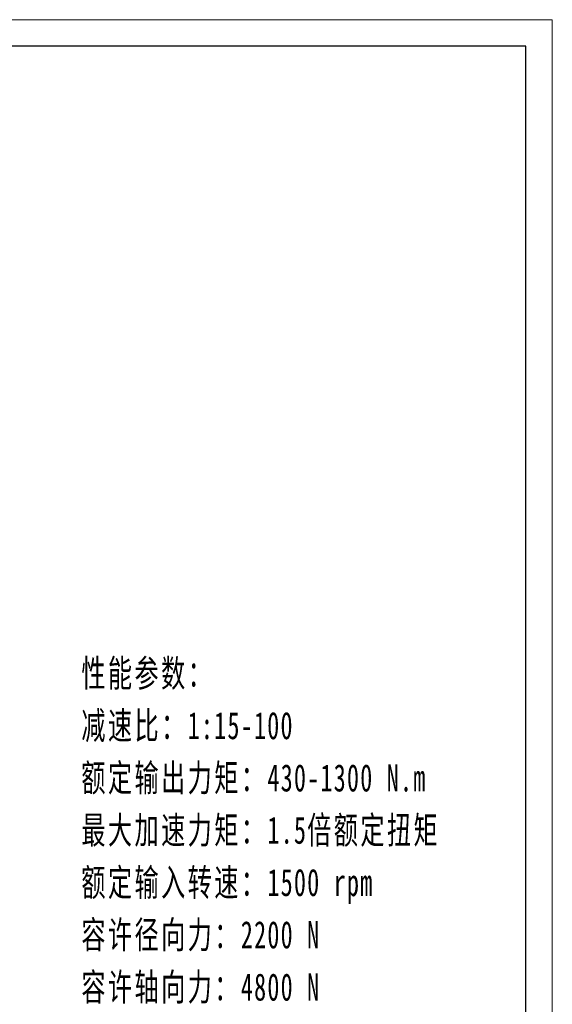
# Model space of a CAD drawing. Header units: millimetres. Extents: x 2025 to 3424, y 2031 to 3016.
# Tile 9 of 9: x 3092 to 3424, y 2402 to 3016. Entities that reach past the tile are written whole.
import ezdxf

# ---------------------------------------------------------------- set-up
doc = ezdxf.new("R2010")
doc.units = ezdxf.units.MM
doc.layers.add('图框_外框线', color=7, linetype='Continuous', lineweight=18)
doc.layers.add('尺寸线层', color=3, linetype='Continuous', lineweight=18)
doc.styles.add('标准', font='txt', dxfattribs={"width": 0.667})

msp = doc.modelspace()

# ---------------------------------------------------------------- linework, layer by layer
at = {"layer": '图框_外框线', "color": 3}
msp.add_lwpolyline([(2030.981, 2030.959), (3423.803, 2030.959), (3423.803, 3015.883), (2030.981, 3015.883)], close=True, dxfattribs=at)
at = {"layer": '图框_外框线', "color": 3, "lineweight": 25}
msp.add_lwpolyline([(2113.887, 2047.541), (3407.221, 2047.541), (3407.221, 2999.302), (2113.887, 2999.302)], close=True, dxfattribs=at)

# ---------------------------------------------------------------- texts
at = {"layer": '尺寸线层', "insert": (3130.043, 2616.925), "char_height": 17, "width": 230.0083, "attachment_point": 1, "line_spacing_factor": 1.15057, "style": '标准'}
msp.add_mtext('{\\fNSimSun|b0|i0|c134|p49;\\W0.65;\\T1.1;性能参数：\\W0.667;\\T1;\\P\\W0.65;\\T1.1;减速比：1:15-100\\W0.667;\\T1;\\P\\W0.65;\\T1.1;额定输出力矩：430-1300 N.m\\W0.667;\\T1;\\P\\W0.65;\\T1.1;最大加速力矩：1.5倍额定扭矩\\W0.667;\\T1;\\P\\W0.65;\\T1.1;额定输入转速：1500 rpm\\W0.667;\\T1;\\P\\W0.65;\\T1.1;容许径向力：2200 N\\W0.667;\\T1;\\P\\W0.65;\\T1.1;容许轴向力：4800 N\\W0.667;\\T1;\\P\\W0.65;\\T1.1;回程间隙：≤12 arcmin\\W0.667;\\T1;\\P\\W0.65;\\T1.1;使用寿命：＞20000 h\\W0.667;\\T1;\\P\\W0.65;\\T1.1;使用温度：-10℃~80℃}', dxfattribs=at)

doc.saveas('drawing.dxf')
